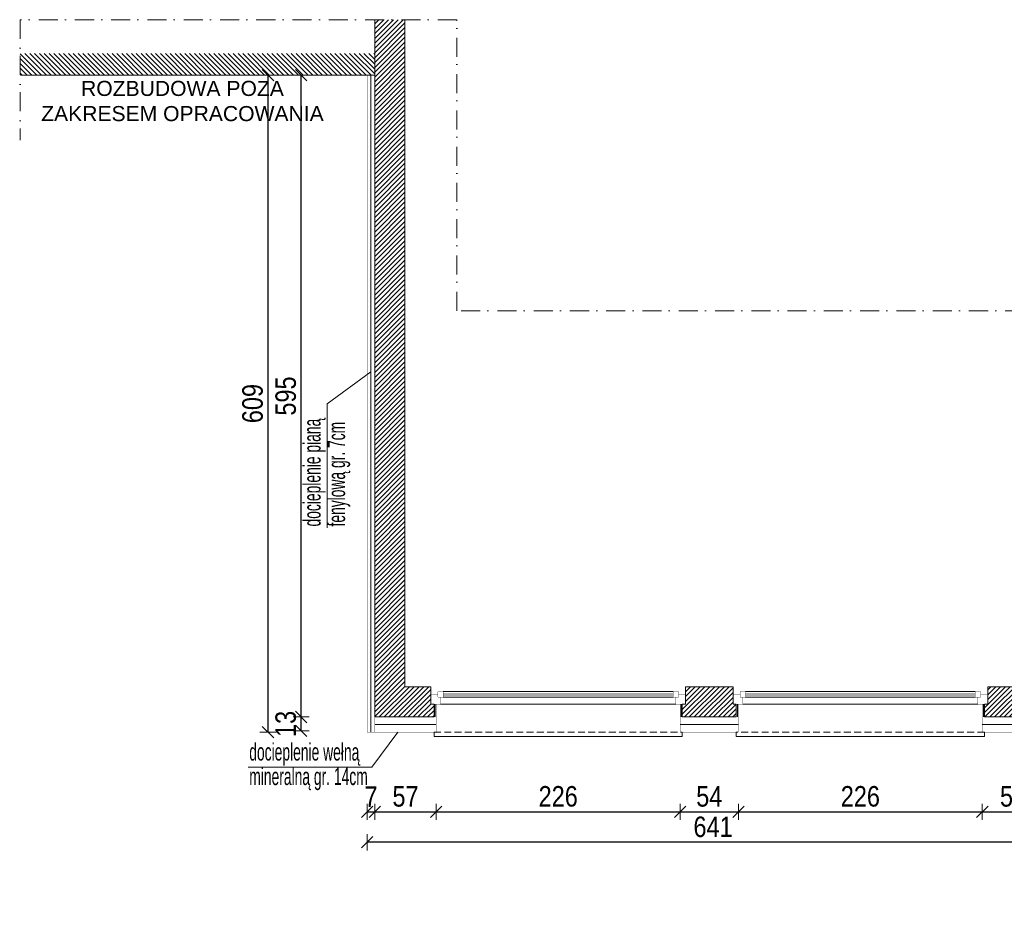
# Model space of a CAD drawing. Header units: millimetres. Extents: x 18880 to 99371, y -5529 to 27899.
# Tile 41 of 158: x 35685 to 36597, y -2619 to -1785. Entities that reach past the tile are written whole.
import ezdxf

# ---------------------------------------------------------------- set-up
doc = ezdxf.new("R2010")
doc.units = ezdxf.units.MM
doc.set_wipeout_variables(frame=1)
doc.linetypes.add('DASHED', pattern=[19.05, 12.7, -6.35])
doc.linetypes.add('Kropki i Kreski', pattern=[335.138881, 176.388884, -88.194442, 0, -70.555556])
for name, color, linetype, lineweight in [('AA_HATCH', 252, 'Continuous', 0), ('AA_IZOLACJA', 251, 'Continuous', 0), ('AA_OPIS', 2, 'Continuous', 0), ('AA_WIDOK', 254, 'Continuous', 0), ('AP wymiary', 40, 'Continuous', 0), ('K_SCIANY', 90, 'Continuous', 20)]:
    doc.layers.add(name, color=color, linetype=linetype, lineweight=lineweight)
doc.styles.add('1', font='ARIALN.TTF')
doc.styles.add('ARIAL', font='arial.ttf')
doc.styles.add('DIM07', font='romans.shx', dxfattribs={"width": 0.7})
doc.linetypes.add('BATTING', pattern='A,0.0001,-0.1,[134,ltypeshp.shx,S=0.1,R=0,X=-0.1,Y=0],-0.2,[134,ltypeshp.shx,S=0.1,R=180,X=0.1,Y=0],-0.1', length=0.4001)
doc.linetypes.add('STYROPIAN', pattern='A,0.000141,[1,styropian.shx,S=1,R=0,X=0,Y=0],-14.102004', length=14.102145)
doc.dimstyles.new('1_50', dxfattribs={"dimscale": 10, "dimtxt": 1.9, "dimasz": 0.005, "dimexe": 0, "dimexo": 0, "dimgap": 0.45, "dimtad": 1, "dimdec": 4, "dimrnd": 0.5, "dimdsep": 46, "dimtxsty": '1', "dimblk1": 'DIM01', "dimblk2": 'DIM01', "dimsah": 1, "dimcen": 2, "dimdle": 25, "dimse1": 1, "dimse2": 1, "dimclrd": 1, "dimclrt": 2, "dimadec": 0, "dimazin": 0, "dimtfac": 0.66665, "dimtdec": 4, "dimtix": 1, "dimtmove": 0, "dimatfit": 3, "dimldrblk": 'DIM01', "dimfxl": 0, "dimtolj": 1, "dimtzin": 0, "dimarcsym": 0})

# ---------------------------------------------------------------- blocks, each defined once
blk = doc.blocks.new('DIM01')
at = {"color": 2}
blk.add_line((-106, -106), (106, 106), dxfattribs=at)
blk.add_line((0, -150), (0, 150))
blk = doc.blocks.new('*D1446')
at = {"layer": 'AP wymiary', "color": 1, "lineweight": -2, "transparency": 16777216}
blk.add_line((36647.78, -2547.14), (36006.88, -2547.14), dxfattribs=at)
at = {"layer": 'Defpoints', "color": 0, "transparency": 16777216}
for p in [(36006.83, -2445.02), (36647.83, -2445.02), (36006.83, -2547.14)]:
    blk.add_point(p, dxfattribs=at)
at = {"layer": 'AP wymiary', "color": 1, "lineweight": -2, "transparency": 16777216, "xscale": 0.05, "yscale": 0.05, "zscale": 0.05, "rotation": 180}
blk.add_blockref('DIM01', (36006.83, -2547.14), dxfattribs=at)
at = {"layer": 'AP wymiary', "color": 1, "lineweight": -2, "transparency": 16777216, "xscale": 0.05, "yscale": 0.05, "zscale": 0.05}
blk.add_blockref('DIM01', (36647.83, -2547.14), dxfattribs=at)
at = {"layer": 'AP wymiary', "color": 2, "transparency": 16777216, "insert": (36327.33, -2532.94), "char_height": 19, "attachment_point": 5, "style": '1'}
blk.add_mtext('\\A1;641', dxfattribs=at)
blk = doc.blocks.new('*D1447')
at = {"layer": 'AP wymiary', "color": 1, "lineweight": -2, "transparency": 16777216}
for p, q in [((36006.78, -2518.9), (36006.73, -2518.9)), ((36006.83, -2518.9), (36013.83, -2518.9)), ((36013.88, -2518.9), (36013.93, -2518.9))]:
    blk.add_line(p, q, dxfattribs=at)
at = {"layer": 'Defpoints', "color": 0, "transparency": 16777216}
for p in [(36006.83, -2445.02), (36013.83, -2445.02), (36013.83, -2518.9)]:
    blk.add_point(p, dxfattribs=at)
at = {"layer": 'AP wymiary', "color": 1, "lineweight": -2, "transparency": 16777216, "xscale": 0.05, "yscale": 0.05, "zscale": 0.05}
blk.add_blockref('DIM01', (36006.83, -2518.9), dxfattribs=at)
at = {"layer": 'AP wymiary', "color": 1, "lineweight": -2, "transparency": 16777216, "xscale": 0.05, "yscale": 0.05, "zscale": 0.05, "rotation": 180}
blk.add_blockref('DIM01', (36013.83, -2518.9), dxfattribs=at)
at = {"layer": 'AP wymiary', "color": 2, "transparency": 16777216, "insert": (36010.33, -2504.9), "char_height": 19, "attachment_point": 5, "style": '1'}
blk.add_mtext('\\A1;7', dxfattribs=at)
blk = doc.blocks.new('*D1448')
at = {"layer": 'AP wymiary', "color": 1, "lineweight": -2, "transparency": 16777216}
blk.add_line((36013.88, -2518.9), (36070.78, -2518.9), dxfattribs=at)
at = {"layer": 'Defpoints', "color": 0, "transparency": 16777216}
for p in [(36013.83, -2445.02), (36070.83, -2438.02), (36070.83, -2518.9)]:
    blk.add_point(p, dxfattribs=at)
at = {"layer": 'AP wymiary', "color": 1, "lineweight": -2, "transparency": 16777216, "xscale": 0.05, "yscale": 0.05, "zscale": 0.05, "rotation": 180}
blk.add_blockref('DIM01', (36013.83, -2518.9), dxfattribs=at)
at = {"layer": 'AP wymiary', "color": 1, "lineweight": -2, "transparency": 16777216, "xscale": 0.05, "yscale": 0.05, "zscale": 0.05}
blk.add_blockref('DIM01', (36070.83, -2518.9), dxfattribs=at)
at = {"layer": 'AP wymiary', "color": 2, "transparency": 16777216, "insert": (36042.33, -2504.74), "char_height": 19, "attachment_point": 5, "style": '1'}
blk.add_mtext('\\A1;57', dxfattribs=at)
blk = doc.blocks.new('*D1449')
at = {"layer": 'AP wymiary', "color": 1, "lineweight": -2, "transparency": 16777216}
blk.add_line((36070.88, -2518.9), (36296.78, -2518.9), dxfattribs=at)
at = {"layer": 'Defpoints', "color": 0, "transparency": 16777216}
for p in [(36070.83, -2438.02), (36296.83, -2438.02), (36296.83, -2518.9)]:
    blk.add_point(p, dxfattribs=at)
at = {"layer": 'AP wymiary', "color": 1, "lineweight": -2, "transparency": 16777216, "xscale": 0.05, "yscale": 0.05, "zscale": 0.05, "rotation": 180}
blk.add_blockref('DIM01', (36070.83, -2518.9), dxfattribs=at)
at = {"layer": 'AP wymiary', "color": 1, "lineweight": -2, "transparency": 16777216, "xscale": 0.05, "yscale": 0.05, "zscale": 0.05}
blk.add_blockref('DIM01', (36296.83, -2518.9), dxfattribs=at)
at = {"layer": 'AP wymiary', "color": 2, "transparency": 16777216, "insert": (36183.83, -2504.7), "char_height": 19, "attachment_point": 5, "style": '1'}
blk.add_mtext('\\A1;226', dxfattribs=at)
blk = doc.blocks.new('*D1450')
at = {"layer": 'AP wymiary', "color": 1, "lineweight": -2, "transparency": 16777216}
blk.add_line((36296.88, -2518.9), (36350.78, -2518.9), dxfattribs=at)
at = {"layer": 'Defpoints', "color": 0, "transparency": 16777216}
for p in [(36296.83, -2438.02), (36350.83, -2438.02), (36350.83, -2518.9)]:
    blk.add_point(p, dxfattribs=at)
at = {"layer": 'AP wymiary', "color": 1, "lineweight": -2, "transparency": 16777216, "xscale": 0.05, "yscale": 0.05, "zscale": 0.05, "rotation": 180}
blk.add_blockref('DIM01', (36296.83, -2518.9), dxfattribs=at)
at = {"layer": 'AP wymiary', "color": 1, "lineweight": -2, "transparency": 16777216, "xscale": 0.05, "yscale": 0.05, "zscale": 0.05}
blk.add_blockref('DIM01', (36350.83, -2518.9), dxfattribs=at)
at = {"layer": 'AP wymiary', "color": 2, "transparency": 16777216, "insert": (36323.83, -2504.74), "char_height": 19, "attachment_point": 5, "style": '1'}
blk.add_mtext('\\A1;54', dxfattribs=at)
blk = doc.blocks.new('*D1451')
at = {"layer": 'AP wymiary', "color": 1, "lineweight": -2, "transparency": 16777216}
blk.add_line((36350.88, -2518.9), (36576.78, -2518.9), dxfattribs=at)
at = {"layer": 'Defpoints', "color": 0, "transparency": 16777216}
for p in [(36350.83, -2438.02), (36576.83, -2438.02), (36576.83, -2518.9)]:
    blk.add_point(p, dxfattribs=at)
at = {"layer": 'AP wymiary', "color": 1, "lineweight": -2, "transparency": 16777216, "xscale": 0.05, "yscale": 0.05, "zscale": 0.05, "rotation": 180}
blk.add_blockref('DIM01', (36350.83, -2518.9), dxfattribs=at)
at = {"layer": 'AP wymiary', "color": 1, "lineweight": -2, "transparency": 16777216, "xscale": 0.05, "yscale": 0.05, "zscale": 0.05}
blk.add_blockref('DIM01', (36576.83, -2518.9), dxfattribs=at)
at = {"layer": 'AP wymiary', "color": 2, "transparency": 16777216, "insert": (36463.83, -2504.7), "char_height": 19, "attachment_point": 5, "style": '1'}
blk.add_mtext('\\A1;226', dxfattribs=at)
blk = doc.blocks.new('*D1452')
at = {"layer": 'AP wymiary', "color": 1, "lineweight": -2, "transparency": 16777216}
blk.add_line((36576.88, -2518.9), (36633.78, -2518.9), dxfattribs=at)
at = {"layer": 'Defpoints', "color": 0, "transparency": 16777216}
for p in [(36633.83, -2431.02), (36576.83, -2438.02), (36633.83, -2518.9)]:
    blk.add_point(p, dxfattribs=at)
at = {"layer": 'AP wymiary', "color": 1, "lineweight": -2, "transparency": 16777216, "xscale": 0.05, "yscale": 0.05, "zscale": 0.05, "rotation": 180}
blk.add_blockref('DIM01', (36576.83, -2518.9), dxfattribs=at)
at = {"layer": 'AP wymiary', "color": 1, "lineweight": -2, "transparency": 16777216, "xscale": 0.05, "yscale": 0.05, "zscale": 0.05}
blk.add_blockref('DIM01', (36633.83, -2518.9), dxfattribs=at)
at = {"layer": 'AP wymiary', "color": 2, "transparency": 16777216, "insert": (36605.33, -2504.74), "char_height": 19, "attachment_point": 5, "style": '1'}
blk.add_mtext('\\A1;57', dxfattribs=at)
blk = doc.blocks.new('*D1457')
at = {"layer": 'AP wymiary', "color": 1, "lineweight": -2, "transparency": 16777216}
for p, q in [((35945.58, -2430.97), (35945.58, -2430.92)), ((35945.58, -2443.9), (35945.58, -2431.02)), ((35945.58, -2443.95), (35945.58, -2444))]:
    blk.add_line(p, q, dxfattribs=at)
at = {"layer": 'Defpoints', "color": 0, "transparency": 16777216}
for p in [(35945.58, -2431.02), (36013.83, -2431.02), (36013.83, -2443.9)]:
    blk.add_point(p, dxfattribs=at)
at = {"layer": 'AP wymiary', "color": 1, "lineweight": -2, "transparency": 16777216, "xscale": 0.05, "yscale": 0.05, "zscale": 0.05}
for p, rotation in [((35945.58, -2431.02), 270), ((35945.58, -2443.9), 90)]:
    blk.add_blockref('DIM01', p, dxfattribs=dict(at, rotation=rotation))
at = {"layer": 'AP wymiary', "color": 2, "transparency": 16777216, "insert": (35931.38, -2437.46), "char_height": 19, "attachment_point": 5, "rotation": 90, "style": '1'}
blk.add_mtext('\\A1;13', dxfattribs=at)
blk = doc.blocks.new('*D1458')
at = {"layer": 'AP wymiary', "color": 1, "lineweight": -2, "transparency": 16777216}
blk.add_line((35945.58, -2430.97), (35945.58, -1836.07), dxfattribs=at)
at = {"layer": 'Defpoints', "color": 0, "transparency": 16777216}
for p in [(35945.58, -1836.02), (36006.83, -1836.02), (36013.83, -2431.02)]:
    blk.add_point(p, dxfattribs=at)
at = {"layer": 'AP wymiary', "color": 1, "lineweight": -2, "transparency": 16777216, "xscale": 0.05, "yscale": 0.05, "zscale": 0.05}
for p, rotation in [((35945.58, -1836.02), 90), ((35945.58, -2431.02), 270)]:
    blk.add_blockref('DIM01', p, dxfattribs=dict(at, rotation=rotation))
at = {"layer": 'AP wymiary', "color": 2, "transparency": 16777216, "insert": (35931.38, -2133.52), "char_height": 19, "attachment_point": 5, "rotation": 90, "style": '1'}
blk.add_mtext('\\A1;595', dxfattribs=at)
blk = doc.blocks.new('*D1335')
at = {"layer": 'AP wymiary', "color": 1, "lineweight": -2, "transparency": 16777216}
blk.add_line((35914.87, -1836.07), (35914.87, -2444.97), dxfattribs=at)
at = {"layer": 'Defpoints', "color": 0, "transparency": 16777216}
for p in [(36006.83, -1836.02), (35914.87, -2445.02), (36006.83, -2445.02)]:
    blk.add_point(p, dxfattribs=at)
at = {"layer": 'AP wymiary', "color": 1, "lineweight": -2, "transparency": 16777216, "xscale": 0.05, "yscale": 0.05, "zscale": 0.05}
for p, rotation in [((35914.87, -1836.02), 90), ((35914.87, -2445.02), 270)]:
    blk.add_blockref('DIM01', p, dxfattribs=dict(at, rotation=rotation))
at = {"layer": 'AP wymiary', "color": 2, "transparency": 16777216, "insert": (35900.67, -2140.52), "char_height": 19, "attachment_point": 5, "rotation": 90, "style": '1'}
blk.add_mtext('\\A1;609', dxfattribs=at)

msp = doc.modelspace()

# ---------------------------------------------------------------- hatches: boundary and pattern name
h = msp.add_hatch()
h.set_pattern_fill('ANSI31', color=10, angle=90)
h.paths.add_polyline_path([(36013.83099, -1816.01921), (35685.29128, -1816.01921), (35685.29128, -1836.01921), (36013.83099, -1836.01921)])
at = {"layer": 'AA_HATCH'}
h = msp.add_hatch(dxfattribs=at)
h.set_pattern_fill('ANSI31', color=256)
h.paths.add_polyline_path([(36633.83099, -2054.50801), (36605.83099, -2054.50801), (36605.83099, -2403.01921), (36581.83099, -2403.01921), (36581.83099, -2419.01921), (36578.83099, -2419.01921), (36578.83099, -2431.01921), (36633.83099, -2431.01921)])
h.paths.add_polyline_path([(36345.83099, -2403.01921), (36301.83099, -2403.01921), (36301.83099, -2419.01921), (36298.83099, -2419.01921), (36298.83099, -2431.01921), (36348.83099, -2431.01921), (36348.83099, -2419.01921), (36345.83099, -2419.01921)])
h.paths.add_polyline_path([(36065.83099, -2410.01921), (36065.83099, -2403.01921), (36041.83099, -2403.01921), (36041.83099, -1784.68088), (36013.83099, -1784.68088), (36013.83099, -2431.01921), (36068.83099, -2431.01921), (36068.83099, -2419.01921), (36065.83099, -2419.01921)])

# ---------------------------------------------------------------- linework, layer by layer
at = {"layer": 'AA_IZOLACJA', "linetype": 'STYROPIAN', "ltscale": 0.7}
msp.add_lwpolyline([(36010.33099, -1836.01921), (36010.33099, -2445.01921)], dxfattribs=at)
at = {"layer": 'AA_IZOLACJA', "linetype": 'BATTING', "ltscale": 16}
for points in [[(36576.83099, -2438.01921), (36640.83099, -2438.01921), (36640.83099, -2158.51921)], [(36013.83099, -2438.01921), (36070.83099, -2438.01921)], [(36296.83099, -2438.01921), (36350.83099, -2438.01921)]]:
    msp.add_lwpolyline(points, dxfattribs=at)
at = {"layer": 'AA_IZOLACJA', "linetype": 'STYROPIAN', "ltscale": 0.2}
for points in [[(36069.83099, -2431.01921), (36069.83099, -2419.01921)], [(36297.83099, -2431.01921), (36297.83099, -2419.01921)], [(36349.83099, -2431.01921), (36349.83099, -2419.01921)], [(36577.83099, -2431.01921), (36577.83099, -2419.01921)]]:
    msp.add_lwpolyline(points, dxfattribs=at)
at = {"layer": 'AA_OPIS', "linetype": 'Kropki i Kreski', "ltscale": 0.1}
for points in [[(36089.79361, -1784.68088), (35685.29128, -1784.68088), (35685.29128, -1896.32281)], [(37115.07972, -2619.49916), (37288.0351, -2619.49916), (37288.0351, -2054.50801), (36089.79361, -2054.50801), (36089.79361, -1784.68088)]]:
    msp.add_lwpolyline(points, dxfattribs=at)
at = {"layer": 'AA_OPIS'}
for points in [[(36010.33099, -2111.02167), (35969.70323, -2140.81853), (35969.70323, -2255.61824)], [(36035.33099, -2445.01921), (36011.17191, -2477.48217), (35896.37221, -2477.48217)]]:
    msp.add_lwpolyline(points, dxfattribs=at)
at = {"layer": 'AA_WIDOK', "const_width": 0.3}
for points in [[(36006.83099, -1836.01921), (36006.83099, -2445.01921), (36070.83099, -2445.01921)], [(36576.83099, -2445.01921), (36647.83099, -2445.01921), (36647.83099, -2158.51921)], [(36070.83099, -2445.01921), (36070.83099, -2419.01921)], [(36296.83099, -2445.01921), (36296.83099, -2419.01921)], [(36350.83099, -2445.01921), (36350.83099, -2419.01921)], [(36576.83099, -2445.01921), (36576.83099, -2419.01921)], [(36013.83099, -2431.01921), (36013.83099, -2445.01921)], [(36296.83099, -2445.01921), (36350.83099, -2445.01921)]]:
    msp.add_lwpolyline(points, dxfattribs=at)
at = {"layer": 'AA_WIDOK', "color": 4, "const_width": 0.3}
for points in [[(36065.83099, -2419.01921), (36065.83099, -2410.01921)], [(36301.83099, -2410.01921), (36301.83099, -2419.01921)], [(36345.83099, -2410.01921), (36345.83099, -2419.01921)], [(36581.83099, -2419.01921), (36581.83099, -2410.01921)]]:
    msp.add_lwpolyline(points, dxfattribs=at)
at = {"layer": 'AA_WIDOK', "linetype": 'DASHED', "ltscale": 0.5}
for points in [[(36068.83099, -2445.01921), (36298.83099, -2445.01921)], [(36578.83099, -2445.01921), (36348.83099, -2445.01921)]]:
    msp.add_lwpolyline(points, dxfattribs=at)
at = {"layer": 'AA_WIDOK', "color": 4}
for points in [[(36068.83099, -2445.01921), (36068.83099, -2449.01921), (36298.83099, -2449.01921), (36298.83099, -2445.01921)], [(36578.83099, -2445.01921), (36578.83099, -2449.01921), (36348.83099, -2449.01921), (36348.83099, -2445.01921)]]:
    msp.add_lwpolyline(points, dxfattribs=at)
at = {"layer": 'K_SCIANY'}
for points in [[(36041.83099, -1784.68088), (36041.83099, -2403.01921), (36065.83099, -2403.01921), (36065.83099, -2419.01921), (36068.83099, -2419.01921), (36068.83099, -2431.01921), (36013.83099, -2431.01921), (36013.83099, -1784.68088)], [(36633.83099, -2054.50801), (36633.83099, -2431.01921), (36578.83099, -2431.01921), (36578.83099, -2419.01921), (36581.83099, -2419.01921), (36581.83099, -2403.01921), (36605.83099, -2403.01921), (36605.83099, -2054.50801)]]:
    msp.add_lwpolyline(points, dxfattribs=at)
at = {"layer": 'K_SCIANY', "color": 10, "const_width": 1}
msp.add_lwpolyline([(36013.83099, -1836.01921), (35685.29128, -1836.01921)], dxfattribs=at)
at = {"layer": 'K_SCIANY'}
msp.add_lwpolyline([(36298.83099, -2419.01921), (36301.83099, -2419.01921), (36301.83099, -2403.01921), (36345.83099, -2403.01921), (36345.83099, -2419.01921), (36348.83099, -2419.01921), (36348.83099, -2431.01921), (36298.83099, -2431.01921)], close=True, dxfattribs=at)

# ---------------------------------------------------------------- texts
at = {"layer": 'AA_OPIS', "linetype": 'Continuous', "insert": (35835.61467, -1878.92131), "char_height": 14, "attachment_point": 8, "style": 'ARIAL'}
msp.add_mtext('ROZBUDOWA POZA \\PZAKRESEM OPRACOWANIA', dxfattribs=at)
at = {"layer": 'AA_OPIS', "insert": (35991.16605, -2254.45498), "char_height": 16, "width": 151.2593731, "attachment_point": 7, "rotation": 90, "line_spacing_factor": 0.85, "style": 'DIM07'}
msp.add_mtext('{\\fArial Narrow|b0|i0|c238|p34;docieplenie pianą\\Pfenylową gr. 7cm}', dxfattribs=at)
at = {"layer": 'AA_OPIS', "insert": (35897.53547, -2498.945), "char_height": 16, "width": 151.2593731, "attachment_point": 7, "line_spacing_factor": 0.85, "style": 'DIM07'}
msp.add_mtext('{\\fArial Narrow|b0|i0|c238|p34;docieplenie wełną mineralną gr. 14cm}', dxfattribs=at)

# ---------------------------------------------------------------- dimensions: what is measured, and where the dimension line sits
at = {"layer": 'AP wymiary'}
for base, p1, p2, picture, middle in [((35914.8715, -2445.01921), (36006.83099, -1836.01921), (36006.83099, -2445.01921), '*D1335', (35900.67061, -2140.51921)), ((35945.58151, -2431.01921), (36013.83099, -2443.90033), (36013.83099, -2431.01921), '*D1457', (35931.38062, -2437.45977))]:
    dim = msp.add_linear_dim(base=base, p1=p1, p2=p2, angle=90, dimstyle='1_50', dxfattribs=at)
    dim.commit()
    dim.dimension.update_dxf_attribs({"geometry": picture, "text_midpoint": middle})
dim = msp.add_linear_dim(base=(35945.58151, -1836.01921), p1=(36013.83099, -2431.01921), p2=(36006.83099, -1836.01921), angle=90, dimstyle='1_50', override={"dimtmove": 1}, dxfattribs=at)
dim.commit()
dim.dimension.update_dxf_attribs({"geometry": '*D1458', "text_midpoint": (35931.38062, -2133.51921)})
for base, p1, p2, picture, middle in [((36633.83099, -2518.8997), (36576.83099, -2438.01921), (36633.83099, -2431.01921), '*D1452', (36605.33099, -2504.7377)), ((36070.83099, -2518.8997), (36013.83099, -2445.01921), (36070.83099, -2438.01921), '*D1448', (36042.33099, -2504.7377)), ((36296.83099, -2518.8997), (36070.83099, -2438.01921), (36296.83099, -2438.01921), '*D1449', (36183.83099, -2504.69882)), ((36350.83099, -2518.8997), (36296.83099, -2438.01921), (36350.83099, -2438.01921), '*D1450', (36323.83099, -2504.7377)), ((36576.83099, -2518.8997), (36350.83099, -2438.01921), (36576.83099, -2438.01921), '*D1451', (36463.83099, -2504.69882))]:
    dim = msp.add_linear_dim(base=base, p1=p1, p2=p2, dimstyle='1_50', override={"dimtmove": 1}, dxfattribs=at)
    dim.commit()
    dim.dimension.update_dxf_attribs({"geometry": picture, "text_midpoint": middle})
for base, p1, p2, picture, middle in [((36006.83099, -2547.14415), (36647.83099, -2445.01921), (36006.83099, -2445.01921), '*D1446', (36327.33099, -2532.94327)), ((36013.83099, -2518.8997), (36006.83099, -2445.01921), (36013.83099, -2445.01921), '*D1447', (36010.33099, -2504.8997))]:
    dim = msp.add_linear_dim(base=base, p1=p1, p2=p2, dimstyle='1_50', dxfattribs=at)
    dim.commit()
    dim.dimension.update_dxf_attribs({"geometry": picture, "text_midpoint": middle})

# ---------------------------------------------------------------- next in the draw order: wipeouts: each hides what was drawn before it
at = {"color": 4}
for points in [[(36290.33099, -2407.51921), (36290.33099, -2412.51921), (36292.83099, -2412.51921), (36292.83099, -2419.01921), (36074.83099, -2419.01921), (36074.83099, -2412.51921), (36077.33099, -2412.51921), (36077.33099, -2407.51921)], [(36357.33099, -2407.51921), (36357.33099, -2412.51921), (36354.83099, -2412.51921), (36354.83099, -2419.01921), (36572.83099, -2419.01921), (36572.83099, -2412.51921), (36570.33099, -2412.51921), (36570.33099, -2407.51921)]]:
    msp.add_wipeout(points, dxfattribs=at).dxf.layer = 'AA_WIDOK'

# ---------------------------------------------------------------- next in the draw order: linework, layer by layer
at = {"layer": 'AA_WIDOK', "color": 4, "const_width": 0.3}
for points in [[(36072.33099, -2407.51921), (36077.33099, -2407.51921)], [(36072.33099, -2412.51921), (36072.33099, -2407.51921)], [(36077.33099, -2407.51921), (36077.33099, -2412.51921)], [(36290.33099, -2412.51921), (36290.33099, -2407.51921)], [(36290.33099, -2407.51921), (36295.33099, -2407.51921)], [(36295.33099, -2407.51921), (36295.33099, -2412.51921)], [(36357.33099, -2407.51921), (36352.33099, -2407.51921)], [(36352.33099, -2407.51921), (36352.33099, -2412.51921)], [(36357.33099, -2412.51921), (36357.33099, -2407.51921)], [(36575.33099, -2407.51921), (36570.33099, -2407.51921)], [(36570.33099, -2407.51921), (36570.33099, -2412.51921)], [(36575.33099, -2412.51921), (36575.33099, -2407.51921)], [(36065.83099, -2410.01921), (36072.33099, -2410.01921)], [(36072.33099, -2410.01921), (36072.33099, -2412.51921)], [(36072.33099, -2412.51921), (36074.83099, -2412.51921)], [(36077.33099, -2412.51921), (36072.33099, -2412.51921)], [(36074.83099, -2412.51921), (36074.83099, -2419.01921)], [(36077.33099, -2409.01921), (36290.33099, -2409.01921)], [(36077.33099, -2410.01921), (36290.33099, -2410.01921)], [(36077.33099, -2411.01921), (36290.33099, -2411.01921)], [(36295.33099, -2412.51921), (36290.33099, -2412.51921)], [(36292.83099, -2419.01921), (36292.83099, -2412.51921)], [(36292.83099, -2412.51921), (36295.33099, -2412.51921)], [(36295.33099, -2412.51921), (36295.33099, -2410.01921)], [(36295.33099, -2410.01921), (36301.83099, -2410.01921)], [(36352.33099, -2410.01921), (36345.83099, -2410.01921)], [(36352.33099, -2412.51921), (36352.33099, -2410.01921)], [(36354.83099, -2412.51921), (36352.33099, -2412.51921)], [(36352.33099, -2412.51921), (36357.33099, -2412.51921)], [(36354.83099, -2419.01921), (36354.83099, -2412.51921)], [(36570.33099, -2409.01921), (36357.33099, -2409.01921)], [(36570.33099, -2410.01921), (36357.33099, -2410.01921)], [(36570.33099, -2411.01921), (36357.33099, -2411.01921)], [(36570.33099, -2412.51921), (36575.33099, -2412.51921)], [(36575.33099, -2412.51921), (36572.83099, -2412.51921)], [(36572.83099, -2412.51921), (36572.83099, -2419.01921)], [(36581.83099, -2410.01921), (36575.33099, -2410.01921)], [(36575.33099, -2410.01921), (36575.33099, -2412.51921)], [(36074.83099, -2419.01921), (36065.83099, -2419.01921)], [(36301.83099, -2419.01921), (36292.83099, -2419.01921)], [(36345.83099, -2419.01921), (36354.83099, -2419.01921)], [(36572.83099, -2419.01921), (36581.83099, -2419.01921)]]:
    msp.add_lwpolyline(points, dxfattribs=at)
at = {"layer": 'AA_WIDOK', "color": 4}
for points in [[(36077.33099, -2407.51921), (36290.33099, -2407.51921)], [(36077.33099, -2407.51921), (36290.33099, -2407.51921)], [(36570.33099, -2407.51921), (36357.33099, -2407.51921)], [(36570.33099, -2407.51921), (36357.33099, -2407.51921)], [(36077.33099, -2412.51921), (36290.33099, -2412.51921)], [(36570.33099, -2412.51921), (36357.33099, -2412.51921)], [(36292.83099, -2419.01921), (36074.83099, -2419.01921)], [(36354.83099, -2419.01921), (36572.83099, -2419.01921)]]:
    msp.add_lwpolyline(points, dxfattribs=at)

doc.saveas('drawing.dxf')
